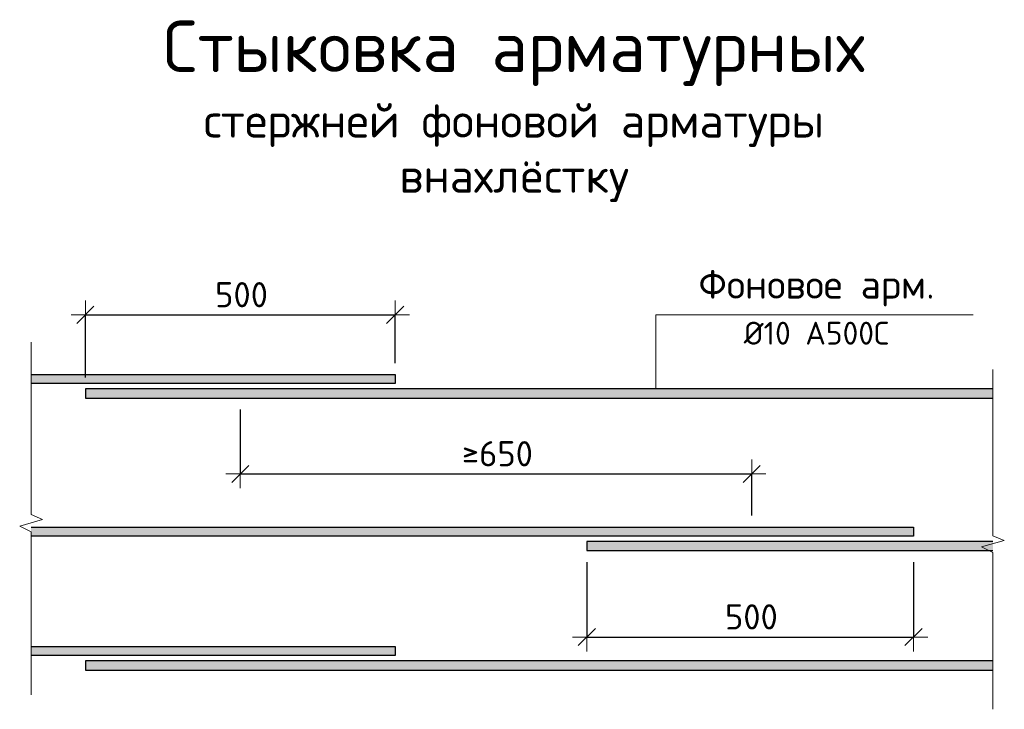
# Model space of a CAD drawing. Header units: metres. Extents: x -38 to 89, y -15 to 19.
# Tile 111 of 120: x 75.926 to 77.216, y 6.664 to 7.568. Entities that reach past the tile are written whole.
import ezdxf

# ---------------------------------------------------------------- set-up
doc = ezdxf.new("R2010")
doc.units = ezdxf.units.M
doc.header["$PDMODE"] = 65
doc.layers.add('XR$5$Арм.стержн.ниж.зоны Х', color=7, linetype='Continuous', lineweight=35, true_color=0xc600c6)
doc.layers.add('XR$5$Размерная линия_ общее', color=7, linetype='Continuous', lineweight=13)
doc.styles.add('ISOCPEUR', font='txt')
doc.dimstyles.new('DIMSTYLE_15', dxfattribs={"dimtxt": 0.033, "dimasz": 0.0375, "dimexe": 0, "dimexo": 0, "dimgap": 0.0165, "dimtad": 2, "dimdec": 0, "dimlfac": 1000, "dimrnd": 1, "dimzin": 12, "dimdsep": 46, "dimtxsty": 'ISOCPEUR', "dimblk1": 'ALL_ML_STRICH', "dimblk2": 'ALL_ML_STRICH', "dimsah": 1, "dimcen": 0, "dimclrd": 7, "dimclre": 256, "dimclrt": 7, "dimadec": 0, "dimazin": 0, "dimtfac": 1, "dimtdec": 0, "dimtix": 1, "dimtmove": 2, "dimatfit": 3, "dimfxl": 0, "dimtzin": 0, "dimlwd": 0, "dimlwe": -3, "dimarcsym": 0})
doc.dimstyles.new('DIMSTYLE_16', dxfattribs={"dimtxt": 0.033, "dimasz": 0.0375, "dimexe": 0, "dimexo": 0, "dimgap": 0.0165, "dimtad": 2, "dimdec": 0, "dimlfac": 1000, "dimrnd": 1, "dimzin": 12, "dimdsep": 46, "dimtxsty": 'ISOCPEUR', "dimblk1": 'ALL_ML_STRICH', "dimblk2": 'ALL_ML_STRICH', "dimsah": 1, "dimcen": 0, "dimclrd": 7, "dimclre": 256, "dimclrt": 7, "dimadec": 0, "dimazin": 0, "dimtfac": 1, "dimtdec": 0, "dimtix": 1, "dimtmove": 2, "dimatfit": 3, "dimfxl": 0, "dimtzin": 0, "dimlwd": 0, "dimlwe": -3, "dimarcsym": 0})

# ---------------------------------------------------------------- blocks, each defined once
blk = doc.blocks.new('ALL_ML_STRICH')
at = {"color": 0, "linetype": 'ByBlock', "lineweight": -2}
for p, q in [((0, -0.5), (0, 0.5)), ((-1, 0), (0.5, 0)), ((-0.3, -0.3), (0.3, 0.3))]:
    blk.add_line(p, q, dxfattribs=at)
blk = doc.blocks.new('*D650')
at = {"layer": 'DEFPOINTS', "color": 7, "linetype": 'Continuous', "lineweight": 13, "transparency": 33554687}
for p in [(76.0122, 7.1808), (76.4182, 7.1027), (76.0122, 7.0837)]:
    blk.add_point(p, dxfattribs=at)
at = {"layer": 'XR$5$Размерная линия_ общее', "color": 253, "linetype": 'Continuous', "lineweight": -2, "true_color": 0xa0a0a0, "transparency": 33554687}
for p, q in [((76.0122, 7.0987), (76.0122, 7.1808)), ((76.4182, 7.1177), (76.4182, 7.1808))]:
    blk.add_line(p, q, dxfattribs=at)
at = {"layer": 'XR$5$Размерная линия_ общее', "color": 7, "linetype": 'Continuous', "lineweight": -2, "transparency": 33554687}
blk.add_line((76.0122, 7.1808), (76.4182, 7.1808), dxfattribs=at)
at = {"layer": 'XR$5$Размерная линия_ общее', "color": 7, "linetype": 'Continuous', "lineweight": 13, "transparency": 33554687, "xscale": 0.0375, "yscale": 0.0375, "zscale": 0.0375, "rotation": 180}
blk.add_blockref('ALL_ML_STRICH', (76.0122, 7.1808), dxfattribs=at)
at = {"layer": 'XR$5$Размерная линия_ общее', "color": 7, "linetype": 'Continuous', "lineweight": 13, "transparency": 33554687, "xscale": 0.0375, "yscale": 0.0375, "zscale": 0.0375}
blk.add_blockref('ALL_ML_STRICH', (76.4182, 7.1808), dxfattribs=at)
at = {"layer": 'XR$5$Размерная линия_ общее', "color": 7, "linetype": 'Continuous', "lineweight": 13, "transparency": 33554687, "insert": (76.1822, 7.2238), "char_height": 0.033, "width": 0.00165, "attachment_point": 1, "line_spacing_factor": 0.60241, "style": 'ISOCPEUR'}
blk.add_mtext('500', dxfattribs=at)
blk = doc.blocks.new('*D651')
at = {"layer": 'DEFPOINTS', "color": 7, "linetype": 'Continuous', "lineweight": 13, "transparency": 33554687}
for p in [(76.2152, 7.0717), (76.2152, 6.9723), (76.8852, 6.9027)]:
    blk.add_point(p, dxfattribs=at)
at = {"layer": 'XR$5$Размерная линия_ общее', "color": 253, "linetype": 'Continuous', "lineweight": -2, "true_color": 0xa0a0a0, "transparency": 33554687}
for p, q in [((76.2152, 7.0567), (76.2152, 6.9723)), ((76.8852, 6.9177), (76.8852, 6.9723))]:
    blk.add_line(p, q, dxfattribs=at)
at = {"layer": 'XR$5$Размерная линия_ общее', "color": 7, "linetype": 'Continuous', "lineweight": -2, "transparency": 33554687}
blk.add_line((76.2152, 6.9723), (76.8852, 6.9723), dxfattribs=at)
at = {"layer": 'XR$5$Размерная линия_ общее', "color": 7, "linetype": 'Continuous', "lineweight": 13, "transparency": 33554687, "xscale": 0.0375, "yscale": 0.0375, "zscale": 0.0375, "rotation": 180}
blk.add_blockref('ALL_ML_STRICH', (76.2152, 6.9723), dxfattribs=at)
at = {"layer": 'XR$5$Размерная линия_ общее', "color": 7, "linetype": 'Continuous', "lineweight": 13, "transparency": 33554687, "xscale": 0.0375, "yscale": 0.0375, "zscale": 0.0375}
blk.add_blockref('ALL_ML_STRICH', (76.8852, 6.9723), dxfattribs=at)
at = {"layer": 'XR$5$Размерная линия_ общее', "color": 7, "linetype": 'Continuous', "lineweight": 13, "transparency": 33554687, "insert": (76.5056, 7.0153), "char_height": 0.033, "width": 0.00165, "attachment_point": 1, "line_spacing_factor": 0.60241, "style": 'ISOCPEUR'}
blk.add_mtext('≥650', dxfattribs=at)
blk = doc.blocks.new('*D652')
at = {"layer": 'DEFPOINTS', "color": 7, "linetype": 'Continuous', "lineweight": 13, "transparency": 33554687}
for p in [(76.6692, 6.8717), (77.0972, 6.8717), (76.6692, 6.7584)]:
    blk.add_point(p, dxfattribs=at)
at = {"layer": 'XR$5$Размерная линия_ общее', "color": 253, "linetype": 'Continuous', "lineweight": -2, "true_color": 0xa0a0a0, "transparency": 33554687}
for p, q in [((76.6692, 6.8567), (76.6692, 6.7584)), ((77.0972, 6.8567), (77.0972, 6.7584))]:
    blk.add_line(p, q, dxfattribs=at)
at = {"layer": 'XR$5$Размерная линия_ общее', "color": 7, "linetype": 'Continuous', "lineweight": -2, "transparency": 33554687}
blk.add_line((76.6692, 6.7584), (77.0972, 6.7584), dxfattribs=at)
at = {"layer": 'XR$5$Размерная линия_ общее', "color": 7, "linetype": 'Continuous', "lineweight": 13, "transparency": 33554687, "xscale": 0.0375, "yscale": 0.0375, "zscale": 0.0375, "rotation": 180}
blk.add_blockref('ALL_ML_STRICH', (76.6692, 6.7584), dxfattribs=at)
at = {"layer": 'XR$5$Размерная линия_ общее', "color": 7, "linetype": 'Continuous', "lineweight": 13, "transparency": 33554687, "xscale": 0.0375, "yscale": 0.0375, "zscale": 0.0375}
blk.add_blockref('ALL_ML_STRICH', (77.0972, 6.7584), dxfattribs=at)
at = {"layer": 'XR$5$Размерная линия_ общее', "color": 7, "linetype": 'Continuous', "lineweight": 13, "transparency": 33554687, "insert": (76.8502, 6.8014), "char_height": 0.033, "width": 0.00165, "attachment_point": 1, "line_spacing_factor": 0.60241, "style": 'ISOCPEUR'}
blk.add_mtext('500', dxfattribs=at)
blk = doc.blocks.new('ЭЛЕМЕНТ_УЗОРА_5')
at = {"color": 7, "linetype": 'Continuous', "lineweight": 13, "transparency": 33554687}
blk.add_line((75.9412, 6.6827), (75.9412, 6.6827), dxfattribs=at)
blk.add_lwpolyline([(75.9412, 7.1452), (75.9412, 6.919), (75.9562, 6.9126), (75.9262, 6.9038), (75.9412, 6.8964), (75.9412, 6.6827)], dxfattribs=at)
blk = doc.blocks.new('ЭЛЕМЕНТ_УЗОРА_6')
at = {"color": 7, "linetype": 'Continuous', "lineweight": 13, "transparency": 33554687}
blk.add_line((77.2012, 6.6637), (77.2012, 6.6637), dxfattribs=at)
blk.add_lwpolyline([(77.2012, 7.1092), (77.2012, 6.8913), (77.2162, 6.8851), (77.1862, 6.8766), (77.2012, 6.8695), (77.2012, 6.6637)], dxfattribs=at)

msp = doc.modelspace()

# ---------------------------------------------------------------- hatches: boundary and pattern name
at = {"linetype": 'Continuous', "lineweight": 13, "true_color": 0xc8c8c8, "transparency": 33554687}
for points in [[(75.9412, 7.0907), (76.4182, 7.0907), (76.4182, 7.1027), (75.9412, 7.1027)], [(76.0122, 7.0837), (76.0122, 7.0717), (77.2012, 7.0717), (77.2012, 7.0837)], [(75.9412, 6.8907), (77.0972, 6.8907), (77.0972, 6.9027), (75.9412, 6.9027)], [(76.6692, 6.8837), (76.6692, 6.8717), (77.2012, 6.8717), (77.2012, 6.8837)], [(75.9412, 6.7341), (76.4182, 6.7341), (76.4182, 6.7461), (75.9412, 6.7461)], [(76.0122, 6.7271), (76.0122, 6.7151), (77.2012, 6.7151), (77.2012, 6.7271)]]:
    msp.add_hatch(color=9, dxfattribs=at).paths.add_polyline_path(points)

# ---------------------------------------------------------------- linework, layer by layer
at = {"color": 7, "linetype": 'Continuous', "lineweight": 13, "transparency": 33554687}
msp.add_lwpolyline([(76.7597, 7.0837), (76.7597, 7.1808), (77.1752, 7.1808)], dxfattribs=at)
at = {"layer": 'XR$5$Арм.стержн.ниж.зоны Х', "color": 7, "linetype": 'Continuous', "lineweight": 25, "transparency": 33554687}
for points in [[(75.9412, 7.1027), (76.4182, 7.1027), (76.4182, 7.0907), (75.9412, 7.0907)], [(77.2012, 7.0837), (76.0122, 7.0837), (76.0122, 7.0717), (77.2012, 7.0717)], [(75.9412, 6.9027), (77.0972, 6.9027), (77.0972, 6.8907), (75.9412, 6.8907)], [(77.2012, 6.8837), (76.6692, 6.8837), (76.6692, 6.8717), (77.2012, 6.8717)], [(75.9412, 6.7461), (76.4182, 6.7461), (76.4182, 6.7341), (75.9412, 6.7341)], [(77.2012, 6.7271), (76.0122, 6.7271), (76.0122, 6.7151), (77.2012, 6.7151)]]:
    msp.add_lwpolyline(points, dxfattribs=at)

# ---------------------------------------------------------------- block references
at = {"color": 7, "linetype": 'Continuous', "lineweight": 13, "transparency": 33554687}
for name in ['ЭЛЕМЕНТ_УЗОРА_5', 'ЭЛЕМЕНТ_УЗОРА_6']:
    msp.add_blockref(name, (0, 0), dxfattribs=at)

# ---------------------------------------------------------------- texts
at = {"color": 7, "linetype": 'Continuous', "lineweight": 13, "transparency": 33554687, "attachment_point": 2}
for s, insert, char_height, width, line_spacing_factor in [('\\A1;{\\fISOCPEUR|i0|b0;\\H0.067500;\\W1.000000;\\C7;Стыковка арматурных}\\P{\\fISOCPEUR|i0|b0;\\H0.045000;\\W1.000000;\\C7;стержней фоновой арматуры}\\P{\\fISOCPEUR|i0|b0;\\H0.045000;\\W1.000000;\\C7;внахлёстку}\\P', (76.5737, 7.5667), 0.0675, 1.206056, 0.963855), ('\\A1;{\\fISOCPEUR|i0|b0;\\H0.037500;\\W1.000000;\\C7;Фоновое арм.}\\P{\\fISOCPEUR|i0|b0;\\H0.030000;\\W1.000000;\\C7;Ø10 А500С}\\P', (76.9702, 7.2396), 0.0375, 0.328781, 1.084337)]:
    msp.add_mtext(s, dxfattribs=dict(at, insert=insert, char_height=char_height, width=width, line_spacing_factor=line_spacing_factor))

# ---------------------------------------------------------------- dimensions: what is measured, and where the dimension line sits
at = {"layer": 'XR$5$Размерная линия_ общее', "color": 7, "linetype": 'Continuous', "lineweight": 13, "transparency": 33554687}
for base, p1, p2, text, dimstyle, override, picture, middle in [((76.4182, 7.1808), (76.0122, 7.0987), (76.4182, 7.1177), '500', 'DIMSTYLE_15', {"dimpost": '<>', "dimclrd": 7, "dimclre": 253, "dimclrt": 7, "dimlwd": 0, "dimlwe": 65533}, '*D650', (76.2152, 7.1973)), ((76.8852, 6.9723), (76.2152, 7.0567), (76.8852, 6.9177), '≥650', 'DIMSTYLE_16', {"dimpost": '≥<>', "dimclrd": 7, "dimclre": 253, "dimclrt": 7, "dimlwd": 0, "dimlwe": 65533}, '*D651', (76.5502, 6.9888)), ((77.0972, 6.7584), (76.6692, 6.8567), (77.0972, 6.8567), '500', 'DIMSTYLE_15', {"dimpost": '<>', "dimclrd": 7, "dimclre": 253, "dimclrt": 7, "dimlwd": 0, "dimlwe": 65533}, '*D652', (76.8832, 6.7749))]:
    dim = msp.add_linear_dim(base=base, p1=p1, p2=p2, text=text, dimstyle=dimstyle, override=override, dxfattribs=at)
    dim.commit()
    dim.dimension.update_dxf_attribs({"geometry": picture, "text_midpoint": middle, "dimtype": 160})

doc.saveas('drawing.dxf')
